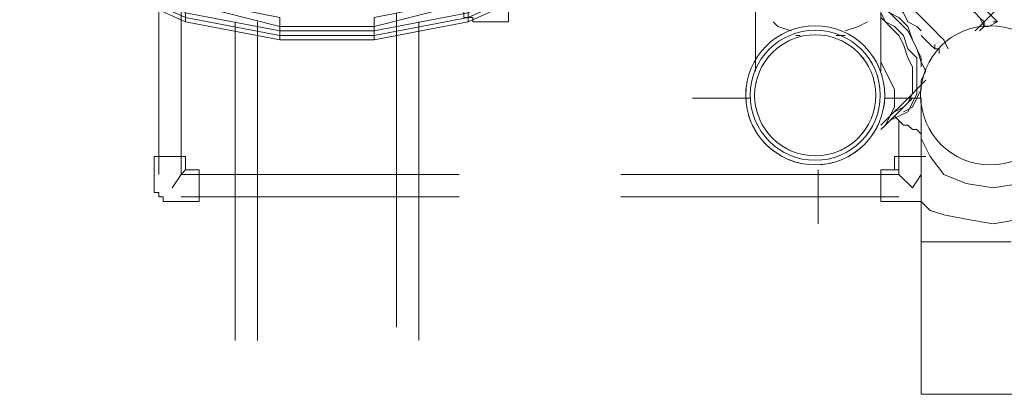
# Model space of a CAD drawing. Header units: millimetres. Extents: x 413 to 305578, y 115 to 38116.
# Tile 103 of 194: x 66561 to 67434, y 14704 to 15036. Entities that reach past the tile are written whole.
import ezdxf

# ---------------------------------------------------------------- set-up
doc = ezdxf.new("R2010")
doc.units = ezdxf.units.MM
for name, color, linetype, true_color in [('PDF$_59-60$-$Floor$Plan$-$В_Этаж$01_Сводный$A-DETL-MBND', 7, 'Continuous', 0xdd3700), ('PDF$_59-60$-$Floor$Plan$-$В_Этаж$01_Сводный$P-PIPE-CNTR', 150, 'Continuous', 0x007fff), ('PDF$_V$line_ifc_RVT-1-В_Этаж$01_Сводный$M-EQPM', 7, 'Continuous', 0xbababa)]:
    doc.layers.add(name, color=color, linetype=linetype, true_color=true_color)
doc.layers.add('PDF$_59-60$-$Floor$Plan$-$В_Этаж$01_Сводный$M-HVAC-DUCT', color=5, linetype='Continuous')
doc.layers.add('PDF$_59-60$-$Floor$Plan$-$В_Этаж$01_Сводный$P-PIPE', color=3, linetype='Continuous')

msp = doc.modelspace()

# ---------------------------------------------------------------- linework, layer by layer
at = {"layer": 'PDF$_59-60$-$Floor$Plan$-$В_Этаж$01_Сводный$A-DETL-MBND', "color": 220, "lineweight": 0, "true_color": 0xff00bf}
for points in [[(66684.31, 15105.8), (66684.31, 14898.97)], [(66950.8, 14898.97), (66704.19, 14898.97), (66704.19, 15105.8)], [(66751.92, 15034.2), (66751.92, 14751.8)], [(66771.81, 14751.8), (66771.81, 15034.2)], [(67340.59, 14946.7), (67340.59, 14898.97), (67352.52, 14887.04), (67360.47, 14898.97), (67360.47, 14938.75)], [(67364.45, 14914.88), (67336.61, 14914.88), (67336.61, 14902.95), (67324.68, 14902.95), (67324.68, 14875.11), (67340.59, 14875.11), (67360.47, 14875.11)], [(66708.17, 14902.95), (66704.19, 14898.97), (66696.24, 14887.04)], [(67093.98, 14898.97), (67340.59, 14898.97), (67340.59, 14902.95), (67336.61, 14902.95)], [(66704.19, 14879.08), (66950.8, 14879.08)], [(67093.98, 14879.08), (67340.59, 14879.08)]]:
    msp.add_lwpolyline(points, dxfattribs=at)
at = {"layer": 'PDF$_59-60$-$Floor$Plan$-$В_Этаж$01_Сводный$A-DETL-MBND', "color": 150, "lineweight": 0, "true_color": 0x007fff}
msp.add_lwpolyline([(66978.64, 15077.96), (66950.8, 15077.96), (66950.8, 15050.11), (66950.8, 15046.14), (66954.77, 15046.14), (66954.77, 15042.16), (66954.77, 15038.18), (66958.75, 15038.18), (66962.73, 15038.18), (66962.73, 15034.2), (66966.71, 15034.2), (66994.55, 15034.2), (66994.55, 15062.05), (66978.64, 15062.05)], close=True, dxfattribs=at)
for points in [[(66895.11, 15042.16), (66895.11, 14763.74)], [(66915, 14751.8), (66915, 15034.2)]]:
    msp.add_lwpolyline(points, dxfattribs=at)
at = {"layer": 'PDF$_59-60$-$Floor$Plan$-$В_Этаж$01_Сводный$A-DETL-MBND', "lineweight": 0}
msp.add_lwpolyline([(67336.61, 14950.68), (67340.59, 14946.7), (67344.56, 14942.72), (67348.54, 14942.72), (67352.52, 14938.75), (67356.5, 14938.75), (67360.47, 14934.77)], dxfattribs=at)
at = {"layer": 'PDF$_59-60$-$Floor$Plan$-$В_Этаж$01_Сводный$A-DETL-MBND', "color": 220, "lineweight": 0, "true_color": 0xff00bf}
msp.add_lwpolyline([(66708.17, 14914.88), (66680.33, 14914.88), (66680.33, 14887.04), (66680.33, 14883.06), (66684.31, 14883.06), (66684.31, 14879.08), (66688.28, 14879.08), (66688.28, 14875.11), (66692.26, 14875.11), (66696.24, 14875.11), (66720.1, 14875.11), (66720.1, 14902.95), (66708.17, 14902.95)], close=True, dxfattribs=at)
at = {"layer": 'PDF$_59-60$-$Floor$Plan$-$В_Этаж$01_Сводный$M-HVAC-DUCT', "lineweight": 0}
msp.add_lwpolyline([(67483.16, 14969.18, 0.414213), (67421.51, 15030.83, 0.414213), (67359.86, 14969.18, 0.414213), (67421.51, 14907.53, 0.414213), (67483.16, 14969.18)], format="xyb", dxfattribs=at)
for points in [[(67360.47, 14966.59), (67360.47, 14930.79), (67360.47, 14875.11), (67360.47, 14839.31), (67360.47, 14704.08), (67487.75, 14704.08)], [(67360.47, 14930.79), (67368.43, 14914.88), (67380.36, 14898.97), (67400.25, 14891.02), (67424.11, 14887.04), (67447.98, 14891.02), (67467.87, 14898.97), (67483.78, 14914.88), (67487.75, 14930.79)], [(67360.47, 14875.11), (67368.43, 14867.15), (67380.36, 14863.17), (67400.25, 14859.2), (67424.11, 14855.22), (67447.98, 14859.2), (67467.87, 14863.17), (67483.78, 14867.15), (67487.75, 14875.11)], [(67440.02, 14839.31), (67424.11, 14839.31), (67360.47, 14839.31), (67364.45, 14839.31), (67368.43, 14839.31), (67380.36, 14839.31), (67392.29, 14839.31), (67408.2, 14839.31), (67424.11, 14839.31), (67440.02, 14839.31)]]:
    msp.add_lwpolyline(points, dxfattribs=at)
at = {"layer": 'PDF$_59-60$-$Floor$Plan$-$В_Этаж$01_Сводный$P-PIPE', "color": 22, "lineweight": 0, "true_color": 0xdd3700}
for points in [[(67408.2, 15026.25), (67622.99, 15241.03)], [(67213.31, 15193.3), (67213.31, 15157.5), (67213.31, 15149.55), (67213.31, 15145.57), (67213.31, 15141.6), (67213.31, 15137.62), (67213.31, 15133.64), (67213.31, 15129.66), (67213.31, 15125.69), (67213.31, 15121.71), (67213.31, 15117.73), (67213.31, 15113.75), (67213.31, 15109.78), (67213.31, 15105.8), (67213.31, 15058.07), (67213.31, 14990.45)], [(67324.68, 14990.45), (67324.68, 15058.07), (67324.68, 15105.8), (67324.68, 15109.78), (67324.68, 15113.75), (67324.68, 15117.73), (67324.68, 15121.71), (67324.68, 15125.69), (67324.68, 15129.66), (67324.68, 15133.64), (67324.68, 15137.62), (67324.68, 15141.6), (67324.68, 15145.57), (67324.68, 15149.55), (67328.65, 15157.5), (67328.65, 15193.3)], [(67424.11, 15034.2), (67428.09, 15034.2), (67424.11, 15038.18), (67420.14, 15042.16), (67416.16, 15046.14), (67412.18, 15050.11), (67404.23, 15058.07), (67400.25, 15062.05), (67392.29, 15070), (67384.34, 15077.96), (67376.38, 15085.91), (67368.43, 15093.87), (67360.47, 15101.82), (67352.52, 15105.8), (67348.54, 15113.75), (67344.56, 15117.73), (67340.59, 15121.71), (67332.63, 15117.73)], [(67412.18, 15026.25), (67416.16, 15030.23), (67420.14, 15030.23), (67416.16, 15030.23), (67412.18, 15038.18), (67408.2, 15042.16), (67400.25, 15050.11), (67392.29, 15054.09), (67384.34, 15066.02), (67376.38, 15073.98), (67368.43, 15081.93), (67360.47, 15089.89), (67352.52, 15097.84), (67344.56, 15101.82), (67340.59, 15109.78), (67336.61, 15113.75), (67332.63, 15113.75), (67332.63, 15117.73), (67332.63, 15113.75), (67336.61, 15113.75), (67328.65, 15105.8)], [(67384.34, 15010.34), (67380.36, 15018.29), (67376.38, 15022.27), (67372.41, 15026.25), (67364.45, 15034.2), (67356.5, 15042.16), (67352.52, 15046.14), (67344.56, 15054.09), (67336.61, 15062.05), (67332.63, 15066.02), (67324.68, 15073.98)], [(67360.47, 15026.25), (67356.5, 15030.23), (67348.54, 15034.2), (67344.56, 15042.16), (67340.59, 15046.14), (67332.63, 15050.11), (67328.65, 15054.09)], [(67416.16, 15034.2), (67416.16, 15030.23), (67416.16, 15034.2), (67412.18, 15038.18), (67408.2, 15042.16), (67400.25, 15046.14), (67396.27, 15054.09)], [(67420.14, 15030.23), (67428.09, 15034.2)], [(67376.38, 15010.34), (67376.38, 15006.36), (67376.38, 15010.34), (67372.41, 15010.34), (67368.43, 15014.32), (67360.47, 15022.27)], [(67372.41, 15010.34), (67372.41, 15014.32)], [(67364.45, 14982.5), (67360.47, 14978.52), (67356.5, 14974.54), (67352.52, 14970.56), (67324.68, 14942.72)]]:
    msp.add_lwpolyline(points, dxfattribs=at)
for points in [[(67324.68, 15050.11), (67332.63, 15042.16), (67340.59, 15038.18), (67348.54, 15030.23), (67352.52, 15018.29), (67356.5, 15010.34), (67360.47, 15002.38), (67360.47, 14994.43), (67360.47, 15002.38), (67356.5, 15010.34), (67352.52, 15018.29), (67348.54, 15030.23), (67340.59, 15038.18), (67332.63, 15042.16)], [(67324.68, 15046.14), (67332.63, 15042.16), (67340.59, 15034.2), (67348.54, 15026.25), (67352.52, 15018.29), (67356.5, 15010.34), (67360.47, 14998.41), (67364.45, 14990.45), (67360.47, 14982.5), (67360.47, 14974.54), (67356.5, 14966.59), (67352.52, 14958.63), (67344.56, 14954.65), (67352.52, 14958.63), (67356.5, 14966.59), (67360.47, 14974.54), (67360.47, 14982.5), (67364.45, 14990.45), (67360.47, 14998.41), (67356.5, 15010.34), (67352.52, 15018.29), (67348.54, 15026.25), (67340.59, 15034.2), (67332.63, 15042.16)], [(67245.13, 15026.25), (67233.2, 15030.23), (67229.22, 15034.2), (67233.2, 15030.23)], [(67312.74, 15034.2), (67304.79, 15030.23), (67292.86, 15026.25), (67304.79, 15030.23)], [(67324.68, 15042.16), (67328.65, 15034.2), (67336.61, 15030.23), (67344.56, 15022.27), (67348.54, 15010.34), (67356.5, 15002.38), (67356.5, 14990.45), (67356.5, 14982.5), (67356.5, 14970.56), (67352.52, 14962.61), (67348.54, 14954.65), (67340.59, 14950.68), (67332.63, 14946.7), (67340.59, 14950.68), (67348.54, 14954.65), (67352.52, 14962.61), (67356.5, 14970.56), (67356.5, 14982.5), (67356.5, 14990.45), (67356.5, 15002.38), (67348.54, 15010.34), (67344.56, 15022.27), (67336.61, 15030.23), (67328.65, 15034.2)], [(67324.68, 15038.18), (67328.65, 15034.2), (67332.63, 15030.23), (67340.59, 15022.27), (67344.56, 15014.32), (67348.54, 15002.38), (67352.52, 14994.43), (67352.52, 14986.47), (67352.52, 14978.52), (67352.52, 14970.56), (67348.54, 14962.61), (67344.56, 14958.63), (67336.61, 14954.65), (67344.56, 14958.63), (67348.54, 14962.61), (67352.52, 14970.56), (67352.52, 14978.52), (67352.52, 14986.47), (67352.52, 14994.43), (67348.54, 15002.38), (67344.56, 15014.32), (67340.59, 15022.27), (67332.63, 15030.23), (67328.65, 15034.2)], [(67253.08, 15022.27), (67249.11, 15022.27)], [(67292.86, 15022.27), (67284.9, 15022.27)], [(67324.68, 14998.41), (67328.65, 14990.45), (67332.63, 14982.5), (67336.61, 14974.54), (67336.61, 14966.59), (67336.61, 14958.63), (67332.63, 14950.68), (67328.65, 14942.72), (67324.68, 14938.75), (67328.65, 14942.72), (67332.63, 14950.68), (67336.61, 14958.63), (67336.61, 14966.59), (67336.61, 14974.54), (67332.63, 14982.5), (67328.65, 14990.45)], [(67352.52, 14966.59), (67348.54, 14962.61)], [(67344.56, 14958.63), (67328.65, 14942.72)], [(67352.52, 14962.61), (67348.54, 14954.65)]]:
    msp.add_lwpolyline(points, close=True, dxfattribs=at)
for points in [[(67266.39, 14907.53, 1), (67266.39, 15030.83, 1)], [(67266.39, 14911.51, 1), (67266.39, 15026.86, 1)], [(67266.39, 14915.49, 1), (67266.39, 15022.88, 1)]]:
    msp.add_lwpolyline(points, format="xyb", close=True, dxfattribs=at)
at = {"layer": 'PDF$_59-60$-$Floor$Plan$-$В_Этаж$01_Сводный$P-PIPE', "lineweight": 0}
for points in [[(67292.86, 15014.32), (67292.86, 15014.32), (67292.86, 15014.32)], [(67292.86, 15014.32), (67292.86, 15014.32), (67292.86, 15014.32)], [(67312.74, 14998.41), (67312.74, 14998.41), (67312.74, 14998.41)], [(67312.74, 14998.41), (67312.74, 14998.41), (67312.74, 14998.41)]]:
    msp.add_lwpolyline(points, dxfattribs=at)
msp.add_lwpolyline([(67320.7, 14950.68), (67320.7, 14950.68), (67320.7, 14950.68)], close=True, dxfattribs=at)
at = {"layer": 'PDF$_59-60$-$Floor$Plan$-$В_Этаж$01_Сводный$P-PIPE', "color": 22, "lineweight": 0, "true_color": 0xdd3700}
msp.add_lwpolyline([(67220.37, 14928.15, 0.014277), (67222.79, 14925.59, 0.042159), (67230.72, 14918.9)], format="xyb", dxfattribs=at)
for centre, radius, start, end in [((67266.39, 14969.17), 53.71, 113.36285, 117.11378), ((67266.38, 14969.17), 53.71, 62.88622, 66.63715), ((67266.39, 14969.18), 53.7, 139.48272, 143.73372), ((67266.38, 14969.18), 53.7, 36.26628, 40.51728), ((67266.42, 14969.17), 61.69, 155.17674, 157.54826), ((67266.39, 14969.18), 61.65, 15.99061, 25.3017), ((67266.42, 14969.18), 53.73, 166.40529, 168.96329), ((67266.35, 14969.18), 53.73, 11.03671, 13.59471), ((67266.39, 14969.18), 61.65, 170.29366, 183.24619), ((67266.39, 14969.18), 61.65, 350.27706, 3.28508), ((67266.42, 14969.19), 53.73, 191.03671, 193.59471), ((67266.35, 14969.19), 53.73, 346.40529, 348.96329), ((67266.39, 14969.18), 61.65, 196.00699, 208.94923), ((67266.39, 14969.18), 61.65, 324.56901, 337.55521), ((67266.39, 14969.19), 53.7, 216.26628, 220.51728), ((67266.38, 14969.19), 53.7, 319.48272, 323.73372), ((67266.39, 14969.2), 53.71, 242.88622, 246.63715), ((67266.38, 14969.2), 53.71, 293.36285, 297.11378), ((67266.39, 14969.18), 61.65, 298.86126, 311.82496), ((67266.39, 14969.18), 61.65, 247.43956, 260.37613), ((67266.39, 14969.18), 61.65, 273.15267, 286.09535)]:
    msp.add_arc(centre, radius, start, end, dxfattribs=at)
at = {"layer": 'PDF$_59-60$-$Floor$Plan$-$В_Этаж$01_Сводный$P-PIPE', "transparency": 33554559}
msp.add_solid([(67320.7, 14954.65), (67320.7, 14950.68), (67320.7, 14950.68)], dxfattribs=at)
at = {"layer": 'PDF$_59-60$-$Floor$Plan$-$В_Этаж$01_Сводный$P-PIPE-CNTR', "color": 22, "lineweight": 0, "true_color": 0xdd3700}
for points in [[(67157.62, 14966.59), (67209.33, 14966.59)], [(67328.65, 14966.59), (67360.47, 14966.59)], [(67268.99, 14855.22), (67268.99, 14902.95)]]:
    msp.add_lwpolyline(points, dxfattribs=at)
at = {"layer": 'PDF$_V$line_ifc_RVT-1-В_Этаж$01_Сводный$M-EQPM', "lineweight": 0}
for points in [[(67070.12, 15093.87), (67038.3, 15070), (66958.75, 15034.2), (66958.75, 15038.18), (67038.3, 15073.98), (67038.3, 15070), (67070.12, 15093.87), (67097.96, 15121.71), (67117.85, 15157.5), (67129.78, 15197.28), (67113.87, 15157.5), (67109.89, 15161.48), (67090.01, 15125.69), (67086.03, 15129.66)], [(66875.22, 15038.18), (66875.22, 15030.23), (66791.7, 15030.23), (66791.7, 15038.18), (66712.15, 15054.09), (66712.15, 15058.07), (66640.56, 15089.89), (66640.56, 15093.87), (66612.71, 15113.75), (66616.69, 15113.75), (66640.56, 15093.87), (66612.71, 15113.75), (66612.71, 15109.78), (66588.85, 15137.62), (66592.83, 15141.6), (66576.92, 15169.44)], [(66580.89, 15129.66), (66576.92, 15125.69), (66600.78, 15097.84), (66604.76, 15101.82), (66636.58, 15081.93), (66632.6, 15077.96), (66708.17, 15042.16), (66708.17, 15038.18), (66791.7, 15022.27), (66791.7, 15018.29), (66875.22, 15018.29)], [(66708.17, 15038.18), (66708.17, 15034.2), (66628.62, 15070), (66708.17, 15034.2), (66628.62, 15070)], [(66628.62, 15070), (66708.17, 15034.2), (66791.7, 15018.29), (66875.22, 15018.29), (66958.75, 15034.2), (67038.3, 15070), (66958.75, 15034.2), (67038.3, 15070)], [(66712.15, 15050.11), (66791.7, 15030.23), (66791.7, 15026.25), (66791.7, 15022.27), (66875.22, 15022.27), (66875.22, 15018.29), (66875.22, 15022.27), (66958.75, 15038.18), (66958.75, 15034.2), (66875.22, 15018.29), (66958.75, 15034.2), (66875.22, 15018.29), (66791.7, 15018.29), (66875.22, 15018.29)], [(66708.17, 15042.16), (66791.7, 15026.25), (66708.17, 15042.16)], [(66708.17, 15034.2), (66708.17, 15034.2)], [(66708.17, 15034.2), (66708.17, 15034.2)], [(66958.75, 15042.16), (66875.22, 15026.25), (66791.7, 15026.25), (66791.7, 15030.23), (66875.22, 15030.23), (66875.22, 15026.25), (66958.75, 15042.16)], [(66958.75, 15034.2), (66958.75, 15034.2)], [(66958.75, 15034.2), (66958.75, 15034.2)], [(66791.7, 15018.29), (66791.7, 15018.29)], [(66791.7, 15018.29), (66791.7, 15018.29)], [(66875.22, 15018.29), (66875.22, 15018.29)], [(66875.22, 15018.29), (66875.22, 15018.29)]]:
    msp.add_lwpolyline(points, dxfattribs=at)
for points in [[(66604.76, 15101.82), (66580.89, 15129.66), (66584.87, 15133.64), (66568.96, 15165.46), (66561.01, 15161.48), (66580.89, 15129.66), (66584.87, 15133.64), (66588.85, 15137.62), (66572.94, 15169.44), (66572.94, 15165.46), (66588.85, 15137.62), (66612.71, 15113.75), (66612.71, 15109.78), (66640.56, 15089.89), (66712.15, 15058.07), (66712.15, 15054.09), (66791.7, 15038.18), (66791.7, 15030.23), (66712.15, 15050.11), (66712.15, 15054.09), (66636.58, 15085.91), (66640.56, 15089.89), (66612.71, 15109.78), (66608.74, 15109.78)], [(66628.62, 15073.98), (66600.78, 15093.87), (66572.94, 15125.69), (66576.92, 15125.69), (66580.89, 15129.66), (66604.76, 15101.82), (66600.78, 15097.84), (66632.6, 15077.96), (66708.17, 15042.16), (66708.17, 15038.18), (66791.7, 15022.27), (66791.7, 15018.29), (66708.17, 15034.2), (66791.7, 15018.29), (66708.17, 15034.2), (66708.17, 15038.18)], [(67066.14, 15097.84), (67034.32, 15077.96), (67030.35, 15081.93), (66954.77, 15050.11), (66958.75, 15042.16), (66954.77, 15050.11), (66875.22, 15030.23), (66875.22, 15026.25), (66875.22, 15022.27), (66875.22, 15026.25), (66791.7, 15026.25), (66791.7, 15022.27), (66875.22, 15022.27), (66958.75, 15038.18), (66958.75, 15042.16), (67034.32, 15077.96), (67066.14, 15097.84), (67090.01, 15125.69), (67066.14, 15097.84), (67066.14, 15093.87), (67093.98, 15125.69), (67066.14, 15093.87), (67066.14, 15097.84), (67062.17, 15101.82)], [(67030.35, 15085.91), (66954.77, 15054.09), (66875.22, 15038.18), (66875.22, 15030.23), (66954.77, 15050.11), (67030.35, 15081.93), (67062.17, 15101.82), (67030.35, 15081.93)]]:
    msp.add_lwpolyline(points, close=True, dxfattribs=at)

doc.saveas('drawing.dxf')
